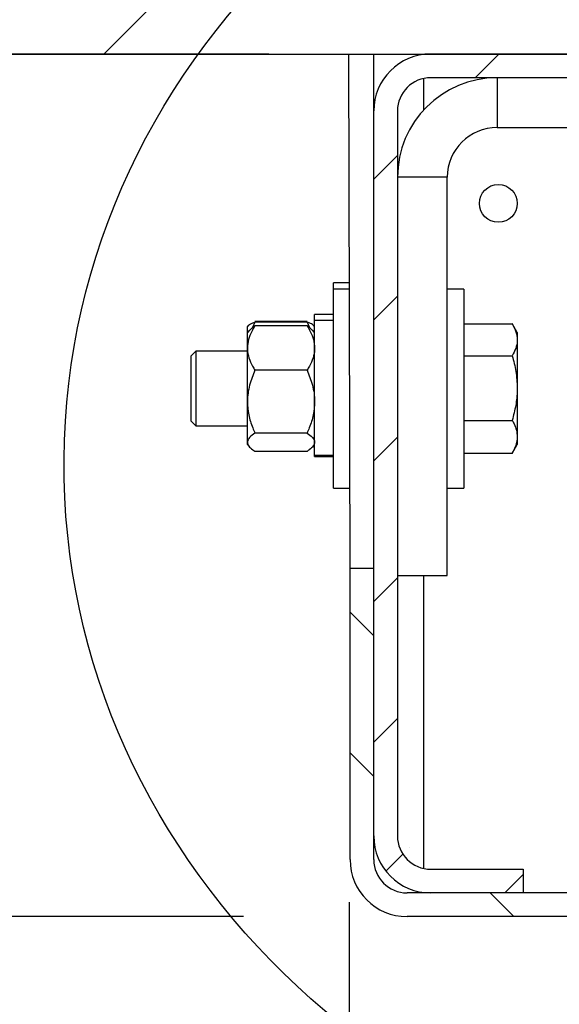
# Model space of a CAD drawing. Header units: inches. Extents: x 170 to 312, y 215 to 248.
# Tile 115 of 256: x 200.275 to 200.47, y 218.694 to 219.049. Entities that reach past the tile are written whole.
import ezdxf

# ---------------------------------------------------------------- set-up
doc = ezdxf.new("R2010")
doc.units = ezdxf.units.IN
doc.header["$LTSCALE"] = 0.25
doc.header["$MEASUREMENT"] = 0
for name, color, linetype in [('ANNOTATIONS', 1, 'Continuous'), ('DETAILS', 4, 'Continuous'), ('MOTOR RH', 7, 'Continuous')]:
    doc.layers.add(name, color=color, linetype=linetype)
doc.styles.add('ARIAL', font='arial.ttf', dxfattribs={"height": 0.09375})
doc.dimstyles.new('STANDARD$0', dxfattribs={"dimtxt": 0.09375, "dimasz": 0.09375, "dimexe": 0.03125, "dimexo": 0.046875, "dimgap": 0.09, "dimtad": 0, "dimtih": 1, "dimtoh": 1, "dimdec": 4, "dimzin": 0, "dimdsep": 46, "dimtxsty": 'ARIAL', "dimcen": 0.09, "dimadec": 0, "dimazin": 0, "dimtfac": 1, "dimtdec": 4, "dimtofl": 0, "dimtmove": 0, "dimatfit": 1, "dimfxl": 1, "dimtolj": 1, "dimtzin": 0, "dimarcsym": 0})

# ---------------------------------------------------------------- blocks, each defined once
blk = doc.blocks.new('*D167')
at = {"layer": 'ANNOTATIONS', "color": 0, "lineweight": -2, "transparency": 16777216}
for p, q in [((199.75744, 219.13), (199.75744, 219.22375)), ((200.36514, 219.03625), (199.72619, 219.03625)), ((200.35599, 218.72558), (199.72619, 218.72558)), ((199.75744, 218.63183), (199.75744, 218.53808))]:
    blk.add_line(p, q, dxfattribs=at)
at = {"layer": 'ANNOTATIONS', "color": 0, "transparency": 16777216}
for points in [[(199.74182, 219.13), (199.77307, 219.13), (199.75744, 219.03625)], [(199.74182, 218.63183), (199.77307, 218.63183), (199.75744, 218.72558)]]:
    blk.add_solid(points, dxfattribs=at)
at = {"layer": 'defpoints', "color": 0, "transparency": 16777216}
for p in [(200.41201, 219.03625), (199.75744, 218.72558), (200.40287, 218.72558)]:
    blk.add_point(p, dxfattribs=at)
at = {"layer": 'ANNOTATIONS', "color": 0, "transparency": 16777216, "insert": (199.75744, 218.88091), "char_height": 0.09375, "attachment_point": 5, "style": 'ARIAL'}
blk.add_mtext('\\A1;4 3/8"', dxfattribs=at)
blk = doc.blocks.new('*D168')
at = {"layer": 'ANNOTATIONS', "color": 0, "lineweight": -2, "transparency": 16777216}
for p, q in [((200.39403, 218.73079), (200.39403, 218.46581)), ((200.7617, 218.73225), (200.7617, 218.46581)), ((200.30028, 218.49706), (200.20653, 218.49706)), ((200.85545, 218.49706), (200.9492, 218.49706))]:
    blk.add_line(p, q, dxfattribs=at)
at = {"layer": 'ANNOTATIONS', "color": 0, "transparency": 16777216}
for points in [[(200.30028, 218.51268), (200.30028, 218.48143), (200.39403, 218.49706)], [(200.85545, 218.51268), (200.85545, 218.48143), (200.7617, 218.49706)]]:
    blk.add_solid(points, dxfattribs=at)
at = {"layer": 'defpoints', "color": 0, "transparency": 16777216}
for p in [(200.7617, 218.77912), (200.39403, 218.77766), (200.7617, 218.49706)]:
    blk.add_point(p, dxfattribs=at)
at = {"layer": 'ANNOTATIONS', "color": 0, "transparency": 16777216, "insert": (199.95342, 218.49706), "char_height": 0.09375, "attachment_point": 5, "style": 'ARIAL'}
blk.add_mtext('\\A1;5 1/4"', dxfattribs=at)

msp = doc.modelspace()

# ---------------------------------------------------------------- hatches: boundary and pattern name
at = {"layer": 'MOTOR RH'}
h = msp.add_hatch(dxfattribs=at)
h.set_pattern_fill('ANSI31', color=256, style=0)
h.set_pattern_definition([(45, (13.78563, -35.71961), (-0.08838835, 0.08838835), [])])
h.paths.add_polyline_path([(200.7617, 219.55187), (200.0742, 219.55187), (200.0742, 219.31467), (200.0101, 219.31467), (200.15217, 219.26776), (200.0742, 219.26776), (200.0742, 219.03625), (200.7617, 219.03625), (200.7617, 219.19875)])
h = msp.add_hatch(dxfattribs=at)
h.set_pattern_fill('ANSI31', color=256, scale=0.286885, style=0)
h.set_pattern_definition([(45, (194.20951, 216.094297), (-0.02535731, 0.02535731), [])])
edge = h.paths.add_edge_path(flags=0)
edge.add_line((200.73786, 218.9259), (200.65977, 218.94682))
edge.add_line((200.65977, 218.94682), (200.65756, 218.93858))
edge.add_line((200.65756, 218.93858), (200.73566, 218.91765))
edge.add_arc((200.74096, 218.93747), 0.02051, 255, 360)
edge.add_line((200.76148, 218.93747), (200.76148, 219.01574))
edge.add_arc((200.74096, 219.01574), 0.02051, 0, 90)
edge.add_line((200.74096, 219.03625), (200.42338, 219.03625))
edge.add_arc((200.42338, 219.01574), 0.02051, 90, 180)
edge.add_line((200.40287, 219.01574), (200.40287, 218.75463))
edge.add_arc((200.42338, 218.75463), 0.02051, 180, 270)
edge.add_line((200.42338, 218.73412), (200.45666, 218.73412))
edge.add_line((200.45666, 218.73412), (200.45666, 218.74266))
edge.add_line((200.45666, 218.74266), (200.42338, 218.74266))
edge.add_arc((200.42338, 218.75463), 0.01198, 180, 270, ccw=False)
edge.add_line((200.4114, 218.75463), (200.4114, 219.01574))
edge.add_arc((200.42338, 219.01574), 0.01198, 90, 180, ccw=False)
edge.add_line((200.42338, 219.02771), (200.74096, 219.02771))
edge.add_arc((200.74096, 219.01574), 0.01198, 0, 90, ccw=False)
edge.add_line((200.75294, 219.01574), (200.75294, 218.93747))
edge.add_arc((200.74096, 218.93747), 0.01198, 255, 360, ccw=False)
h = msp.add_hatch(dxfattribs=at)
h.set_pattern_fill('ANSI31', color=256, scale=0.286885, angle=90, style=0)
h.set_pattern_definition([(135, (194.20951, 216.094297), (-0.02535731, -0.02535731), [])])
edge = h.paths.add_edge_path(flags=0)
edge.add_line((200.65977, 218.84191), (200.73786, 218.86283))
edge.add_arc((200.74096, 218.85126), 0.01198, 0, 105, ccw=False)
edge.add_line((200.75294, 218.85126), (200.75294, 218.7461))
edge.add_arc((200.74096, 218.7461), 0.01198, 270, 360, ccw=False)
edge.add_line((200.74096, 218.73412), (200.41485, 218.73412))
edge.add_arc((200.41485, 218.7461), 0.01198, 180, 270, ccw=False)
edge.add_line((200.40287, 218.7461), (200.40287, 218.8511))
edge.add_line((200.40287, 218.8511), (200.39434, 218.8511))
edge.add_line((200.39434, 218.8511), (200.39434, 218.7461))
edge.add_arc((200.41485, 218.7461), 0.02051, 180, 270)
edge.add_line((200.41485, 218.72559), (200.74096, 218.72559))
edge.add_arc((200.74096, 218.7461), 0.02051, 270, 360)
edge.add_line((200.76148, 218.7461), (200.76148, 218.85126))
edge.add_arc((200.74096, 218.85126), 0.02051, 0, 105)
edge.add_line((200.73566, 218.87108), (200.65756, 218.85015))
edge.add_line((200.65756, 218.85015), (200.65977, 218.84191))

# ---------------------------------------------------------------- linework, layer by layer
at = {"layer": 'DETAILS'}
msp.add_ellipse((200.58222, 218.88826), major_axis=(0.29083, -0.002), ratio=0.919729, dxfattribs=at)
at = {"layer": 'MOTOR RH'}
for p, q in [((200.0742, 219.03625), (200.7617, 219.03625)), ((200.3939, 219.03625), (200.4208, 219.03625)), ((200.39434, 218.8511), (200.3939, 219.03625)), ((200.40287, 218.7461), (200.40287, 219.03625)), ((200.4208, 219.03625), (200.4208, 219.03609)), ((200.74096, 219.03625), (200.42338, 219.03625)), ((200.4208, 219.02743), (200.4208, 219.01605)), ((200.74096, 219.02771), (200.42338, 219.02771)), ((200.44727, 219.02771), (200.44727, 219.00978)), ((200.4114, 219.01574), (200.4114, 218.75463)), ((200.44727, 219.00978), (200.67746, 219.00978)), ((200.42934, 218.99185), (200.4114, 218.99185)), ((200.42934, 218.84841), (200.42934, 218.99185)), ((200.39427, 218.95386), (200.38832, 218.95386)), ((200.38832, 218.8799), (200.38832, 218.95386)), ((200.39427, 218.95162), (200.38832, 218.95162)), ((200.43529, 218.95162), (200.42934, 218.95162)), ((200.43529, 218.95162), (200.43529, 218.8799)), ((200.38832, 218.94249), (200.38157, 218.94249)), ((200.38157, 218.89126), (200.38157, 218.94249)), ((200.35765, 218.93844), (200.3574, 218.93815)), ((200.35773, 218.93853), (200.35765, 218.93844)), ((200.36009, 218.93967), (200.35925, 218.93778)), ((200.37888, 218.93991), (200.36009, 218.93991)), ((200.37888, 218.93967), (200.36009, 218.93967)), ((200.37888, 218.93967), (200.37972, 218.93778)), ((200.38157, 218.93815), (200.38125, 218.93853)), ((200.38832, 218.94025), (200.38157, 218.94025)), ((200.43529, 218.93903), (200.45271, 218.93903)), ((200.45451, 218.93591), (200.45263, 218.93916)), ((200.3574, 218.8956), (200.3574, 218.93815)), ((200.35818, 218.93681), (200.3574, 218.93591)), ((200.37888, 218.93838), (200.36009, 218.93838)), ((200.38157, 218.93591), (200.3808, 218.93681)), ((200.45451, 218.93591), (200.45451, 218.8956)), ((200.33881, 218.9292), (200.33703, 218.92743)), ((200.3574, 218.9292), (200.33881, 218.9292)), ((200.33881, 218.9292), (200.33881, 218.90231)), ((200.33703, 218.92743), (200.33703, 218.90409)), ((200.43529, 218.92759), (200.45271, 218.92759)), ((200.37888, 218.92236), (200.36009, 218.92236)), ((200.33703, 218.90409), (200.33881, 218.90231)), ((200.43529, 218.90432), (200.45271, 218.90432)), ((200.33881, 218.90231), (200.3574, 218.90231)), ((200.37888, 218.89974), (200.36009, 218.89974)), ((200.3574, 218.8956), (200.35818, 218.8947)), ((200.37888, 218.89313), (200.36009, 218.89313)), ((200.37888, 218.89311), (200.36009, 218.89311)), ((200.3808, 218.8947), (200.38157, 218.8956)), ((200.43529, 218.89249), (200.45271, 218.89249)), ((200.45263, 218.89235), (200.45451, 218.8956)), ((200.38157, 218.89178), (200.38832, 218.89178)), ((200.38157, 218.89129), (200.38832, 218.89129)), ((200.38157, 218.89126), (200.38832, 218.89126)), ((200.38832, 218.8799), (200.39427, 218.8799)), ((200.42934, 218.8799), (200.43529, 218.8799)), ((200.39434, 218.7461), (200.39434, 218.8511)), ((200.39434, 218.8511), (200.40287, 218.8511)), ((200.4114, 218.84841), (200.42934, 218.84841)), ((200.4208, 218.84841), (200.4208, 218.74294)), ((200.42338, 218.74266), (200.45666, 218.74266)), ((200.45666, 218.74266), (200.45666, 218.73412)), ((200.74096, 218.73412), (200.41485, 218.73412)), ((200.74096, 218.72559), (200.41485, 218.72559))]:
    msp.add_line(p, q, dxfattribs=at)
msp.add_circle((200.4477, 218.98246), 0.00681, dxfattribs=at)
for centre, radius, start, end in [((200.42338, 219.01574), 0.02051, 90, 180), ((200.42338, 219.01574), 0.01198, 90, 180), ((200.44727, 218.99185), 0.03586, 90, 180), ((200.44727, 218.99185), 0.01793, 90, 180), ((200.42338, 218.75463), 0.02051, 180, 270), ((200.42338, 218.75463), 0.01198, 180, 270), ((200.41485, 218.7461), 0.02051, 180, 270), ((200.41485, 218.7461), 0.01198, 180, 270)]:
    msp.add_arc(centre, radius, start, end, dxfattribs=at)
for points, knots in [([(200.35772, 218.93838), (200.35776, 218.93847), (200.35795, 218.93882), (200.35893, 218.93924), (200.35983, 218.93958), (200.36009, 218.93967)], [0, 0, 0, 0, 0.200527, 0.766054, 1, 1, 1, 1]), ([(200.38126, 218.93838), (200.38121, 218.93847), (200.38103, 218.93882), (200.38005, 218.93924), (200.37915, 218.93958), (200.37888, 218.93967)], [0, 0, 0, 0, 0.200527, 0.766054, 1, 1, 1, 1]), ([(200.45271, 218.93903), (200.45321, 218.9381), (200.45423, 218.93622), (200.45441, 218.93429), (200.45451, 218.93331)], [0, 0, 0, 0, 0.495458, 1, 1, 1, 1]), ([(200.36009, 218.93838), (200.35969, 218.93771), (200.35875, 218.9361), (200.35766, 218.93343), (200.35749, 218.9314), (200.3574, 218.93037)], [0, 0, 0, 0, 0.265485, 0.628082, 1, 1, 1, 1]), ([(200.35822, 218.93677), (200.35855, 218.93713), (200.35904, 218.93768), (200.35982, 218.9382), (200.36009, 218.93838)], [0, 0, 0, 0, 0.650472, 1, 1, 1, 1]), ([(200.37888, 218.93838), (200.37928, 218.93771), (200.38023, 218.9361), (200.38132, 218.93343), (200.38149, 218.9314), (200.38157, 218.93037)], [0, 0, 0, 0, 0.265485, 0.628082, 1, 1, 1, 1]), ([(200.38075, 218.93677), (200.38043, 218.93713), (200.37993, 218.93768), (200.37916, 218.9382), (200.37888, 218.93838)], [0, 0, 0, 0, 0.650472, 1, 1, 1, 1]), ([(200.45451, 218.93331), (200.45451, 218.93317), (200.45449, 218.93215), (200.4541, 218.93021), (200.45317, 218.92847), (200.45271, 218.92759)], [0, 0, 0, 0, 0.070081, 0.53078, 1, 1, 1, 1]), ([(200.3574, 218.93037), (200.35741, 218.93019), (200.35742, 218.92899), (200.35786, 218.92676), (200.35894, 218.92428), (200.35981, 218.92284), (200.36009, 218.92236)], [0, 0, 0, 0, 0.065884, 0.434359, 0.813358, 1, 1, 1, 1]), ([(200.38157, 218.93037), (200.38157, 218.93019), (200.38155, 218.92899), (200.38111, 218.92676), (200.38004, 218.92428), (200.37917, 218.92284), (200.37888, 218.92236)], [0, 0, 0, 0, 0.065884, 0.434359, 0.813358, 1, 1, 1, 1]), ([(200.45271, 218.92759), (200.45321, 218.9257), (200.45423, 218.92189), (200.45441, 218.91795), (200.45451, 218.91596)], [0, 0, 0, 0, 0.495458, 1, 1, 1, 1]), ([(200.36009, 218.92236), (200.35939, 218.92061), (200.35795, 218.91703), (200.35741, 218.91311), (200.3574, 218.91111), (200.3574, 218.91105)], [0, 0, 0, 0, 0.483998, 0.985621, 1, 1, 1, 1]), ([(200.37888, 218.92236), (200.37959, 218.92061), (200.38103, 218.91703), (200.38157, 218.91311), (200.38157, 218.91111), (200.38157, 218.91105)], [0, 0, 0, 0, 0.483998, 0.985621, 1, 1, 1, 1]), ([(200.45451, 218.91596), (200.45451, 218.91568), (200.45449, 218.91359), (200.4541, 218.90966), (200.45317, 218.90611), (200.45271, 218.90432)], [0, 0, 0, 0, 0.070081, 0.53078, 1, 1, 1, 1]), ([(200.3574, 218.91105), (200.35751, 218.90947), (200.35771, 218.90625), (200.35892, 218.9025), (200.35983, 218.90036), (200.36009, 218.89974)], [0, 0, 0, 0, 0.405721, 0.826099, 1, 1, 1, 1]), ([(200.38157, 218.91105), (200.38147, 218.90947), (200.38126, 218.90625), (200.38006, 218.9025), (200.37915, 218.90036), (200.37888, 218.89974)], [0, 0, 0, 0, 0.405721, 0.826099, 1, 1, 1, 1]), ([(200.45271, 218.90432), (200.45293, 218.9039), (200.45356, 218.90273), (200.45432, 218.90076), (200.45445, 218.89919), (200.45451, 218.8984)], [0, 0, 0, 0, 0.21678, 0.605832, 1, 1, 1, 1]), ([(200.36009, 218.89974), (200.35939, 218.89922), (200.35795, 218.89818), (200.35741, 218.89703), (200.3574, 218.89645), (200.3574, 218.89643)], [0, 0, 0, 0, 0.483998, 0.985621, 1, 1, 1, 1]), ([(200.37888, 218.89974), (200.37959, 218.89922), (200.38103, 218.89818), (200.38157, 218.89703), (200.38157, 218.89645), (200.38157, 218.89643)], [0, 0, 0, 0, 0.4839977, 0.9856214, 1, 1, 1, 1]), ([(200.3574, 218.89643), (200.35751, 218.89597), (200.35771, 218.89503), (200.35892, 218.89394), (200.35983, 218.89331), (200.36009, 218.89313)], [0, 0, 0, 0, 0.405721, 0.826099, 1, 1, 1, 1]), ([(200.38157, 218.89643), (200.38147, 218.89597), (200.38126, 218.89503), (200.38006, 218.89394), (200.37915, 218.89331), (200.37888, 218.89313)], [0, 0, 0, 0, 0.405721, 0.826099, 1, 1, 1, 1]), ([(200.45451, 218.8984), (200.45449, 218.89793), (200.4544, 218.89593), (200.45344, 218.89398), (200.45271, 218.89249)], [0, 0, 0, 0, 0.236627, 1, 1, 1, 1])]:
    msp.add_open_spline(points, degree=3, knots=knots, dxfattribs=at)

# ---------------------------------------------------------------- dimensions: what is measured, and where the dimension line sits
at = {"layer": 'ANNOTATIONS'}
dim = msp.add_linear_dim(base=(199.75744, 218.72558), p1=(200.41201, 219.03625), p2=(200.40287, 218.72558), angle=90, text='4 3/8"', dimstyle='STANDARD$0', dxfattribs=at)
dim.commit()
dim.dimension.update_dxf_attribs({"geometry": '*D167', "text_midpoint": (199.75744, 218.88091), "dimtype": 160})
dim = msp.add_linear_dim(base=(200.7617, 218.49706), p1=(200.39403, 218.77766), p2=(200.7617, 218.77912), text='5 1/4"', dimstyle='STANDARD$0', dxfattribs=at)
dim.commit()
dim.dimension.update_dxf_attribs({"geometry": '*D168', "text_midpoint": (199.95342, 218.49706), "dimtype": 160})

doc.saveas('drawing.dxf')
